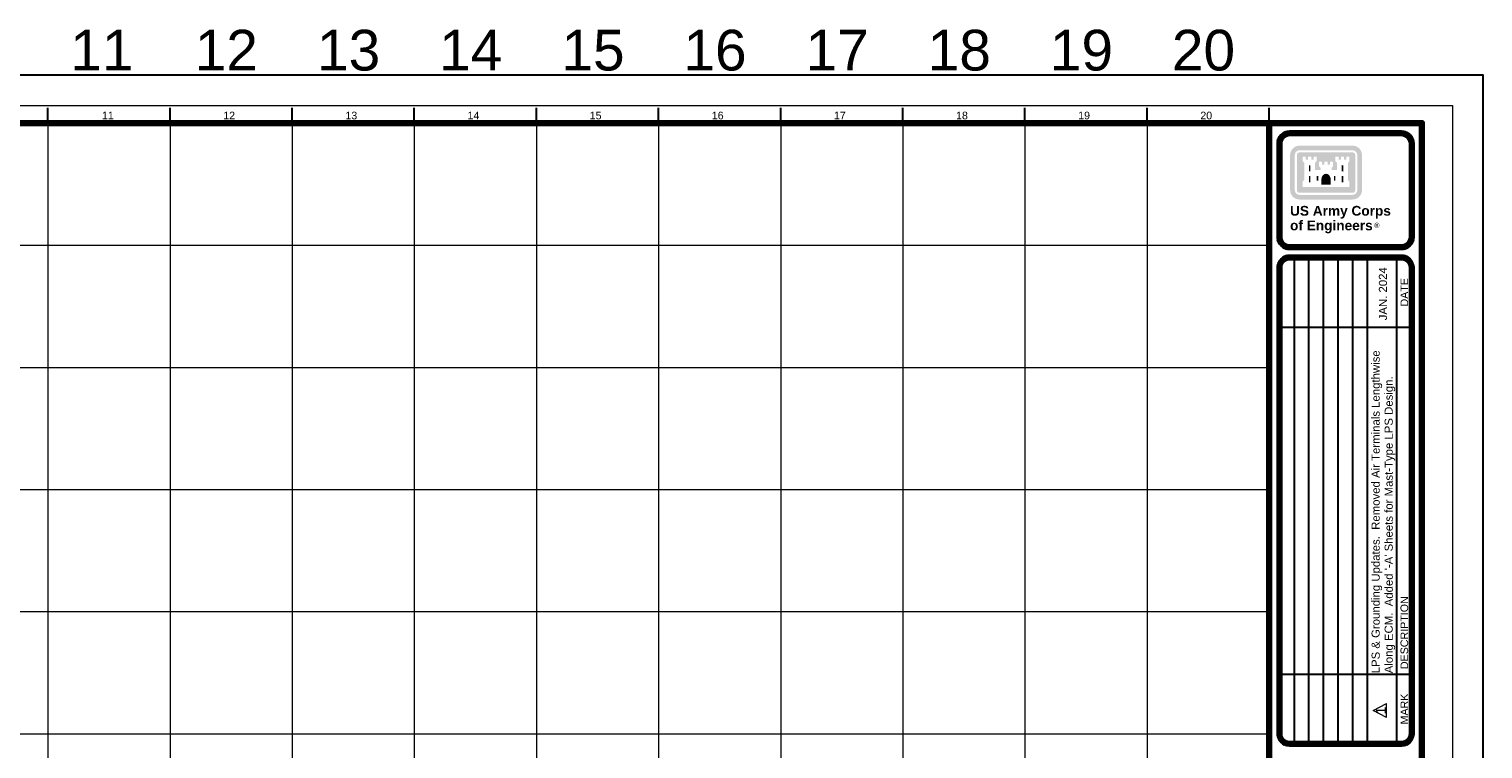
# Paper-space layout 'Layout1' of a CAD drawing. Header units: inches. Extents: x -1.8 to 34, y 0 to 22.6.
# Tile 3 of 3: x 16.1 to 34, y 13.7 to 22.6. Entities that reach past the tile are written whole.
import ezdxf
from ezdxf.enums import TextEntityAlignment as Align

# ---------------------------------------------------------------- set-up
doc = ezdxf.new("R2010")
doc.units = ezdxf.units.IN
doc.header["$MEASUREMENT"] = 0
doc.layers.add('G-ANNO-NPLT', color=5, linetype='Continuous', lineweight=0, true_color=0x0000ff, plot=False)
doc.layers.add('G-ANNO-TTLB-GRID', color=5, linetype='Continuous', lineweight=0, true_color=0x0000ff, plot=False)
doc.layers.add('G-ANNO-TEXT', color=7, linetype='Continuous', lineweight=30)
doc.layers.add('G-ANNO-TTLB', color=7, linetype='Continuous', lineweight=30)
doc.styles.add('AEC_COMN_Text', font='arial.ttf', dxfattribs={"height": 1.2})
doc.styles.add('Style-Arial', font='arial.ttf')
doc.styles.add('Title Block - General', font='arial.ttf', dxfattribs={"height": 0.12})
doc.styles.add('Title Block - Small', font='arial.ttf', dxfattribs={"height": 0.09999999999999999})

psp = doc.layouts.get("Layout1")

# ---------------------------------------------------------------- hatches: boundary and pattern name
at = {"layer": 'G-ANNO-TEXT'}
h = psp.add_hatch(color=256, dxfattribs=at)
h.paths.add_polyline_path([(31.74738842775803, 21.12967700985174, 0.414213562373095), (31.63232374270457, 21.01461232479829), (31.63240917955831, 21.0144643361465), (31.63240917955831, 20.58328651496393), (31.63232374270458, 20.58311976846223, 0.414213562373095), (31.74738842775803, 20.46805508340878), (31.74753810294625, 20.46815759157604), (32.39963899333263, 20.46815759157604), (32.39942162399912, 20.46805508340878, 0.414213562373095), (32.51448630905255, 20.58311976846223), (32.51432340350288, 20.58328651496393), (32.51432340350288, 21.0144643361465), (32.51448630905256, 21.01461232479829, 0.414213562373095), (32.39942162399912, 21.12967700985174), (32.39963899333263, 21.12959325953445)])
h.paths.add_polyline_path([(31.6898560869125, 21.0146123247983, -0.414213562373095), (31.74738842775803, 21.07214466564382), (31.74753810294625, 21.07225105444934), (32.39963899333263, 21.07225105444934), (32.39942162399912, 21.07214466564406, -0.414213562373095), (32.45695396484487, 21.01461232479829), (32.45698119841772, 21.0144643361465), (32.45698119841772, 20.58328651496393), (32.45695396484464, 20.58311976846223, -0.414213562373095), (32.39942162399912, 20.5255874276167), (32.39963899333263, 20.52549979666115), (31.74753810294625, 20.52549979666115), (31.74738842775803, 20.5255874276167, -0.414213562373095), (31.6898560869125, 20.58311976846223), (31.68975138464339, 20.58328651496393)], flags=16)
h.paths.add_polyline_path([(32.39963899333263, 21.04691380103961), (31.74753810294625, 21.04691380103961), (31.74738842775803, 21.04691721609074, 0.414213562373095), (31.71508353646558, 21.01461232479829), (31.71508863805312, 21.0144643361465), (31.71508863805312, 20.58328651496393), (31.71508353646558, 20.58311976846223, 0.414213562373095), (31.74738842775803, 20.55081487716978), (31.74753810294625, 20.55083705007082), (32.39963899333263, 20.55083705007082), (32.39942162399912, 20.55081487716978, 0.414213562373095), (32.43172651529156, 20.58311976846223), (32.43164394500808, 20.58328651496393), (32.43164394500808, 21.0144643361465), (32.43172651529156, 21.0146123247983, 0.414213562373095), (32.39942162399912, 21.04691721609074)], flags=16)
h.paths.add_polyline_path([(31.78576623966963, 20.62151465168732), (31.78576623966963, 20.68863614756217), (31.80488030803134, 20.70775021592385), (31.80488030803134, 20.91889399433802), (31.78576623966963, 20.93800806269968), (31.78576623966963, 20.99535026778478), (31.82399437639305, 20.99535026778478), (31.82399437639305, 20.95712213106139), (31.85288773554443, 20.95712213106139), (31.85288773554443, 20.99535026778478), (31.89111587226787, 20.99535026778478), (31.89111587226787, 20.95712213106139), (31.92000923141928, 20.95712213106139), (31.92000923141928, 20.99535026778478), (31.95823736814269, 20.99535026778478), (31.95823736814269, 20.93800806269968), (31.93912329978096, 20.91889399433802), (31.93912329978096, 20.83265843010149), (32.00624479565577, 20.83265843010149), (32.00624479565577, 20.85621763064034), (31.9871307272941, 20.875331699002), (31.9871307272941, 20.93311841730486), (32.02535886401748, 20.93311841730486), (32.02535886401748, 20.89444576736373), (32.0542522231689, 20.89444576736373), (32.0542522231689, 20.93311841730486), (32.09248035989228, 20.93311841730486), (32.09248035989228, 20.89444576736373), (32.1213737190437, 20.89444576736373), (32.1213737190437, 20.93311841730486), (32.15960185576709, 20.93311841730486), (32.15960185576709, 20.875331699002), (32.14048778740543, 20.85621763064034), (32.14048778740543, 20.83265843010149), (32.20760928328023, 20.83265843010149), (32.20760928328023, 20.91889399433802), (32.1884952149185, 20.93800806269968), (32.1884952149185, 20.99535026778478), (32.22672335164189, 20.99535026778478), (32.22672335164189, 20.95712213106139), (32.25561671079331, 20.95712213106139), (32.25561671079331, 20.99535026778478), (32.2938448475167, 20.99535026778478), (32.2938448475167, 20.95712213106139), (32.32273820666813, 20.95712213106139), (32.32273820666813, 20.99535026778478), (32.36096634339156, 20.99535026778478), (32.36096634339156, 20.93800806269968), (32.34185227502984, 20.91889399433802), (32.34185227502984, 20.70775021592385), (32.36096634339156, 20.68863614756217), (32.36096634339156, 20.62151465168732)], flags=16)
h = psp.add_hatch(color=256, dxfattribs=at)
edge = h.paths.add_edge_path()
edge.add_line((32.01602408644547, 20.65040801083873), (32.01602408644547, 20.71486242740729))
edge.add_line((32.01602408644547, 20.71486242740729), (32.01587268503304, 20.71498389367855))
edge.add_ellipse((32.07340502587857, 20.71498389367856), major_axis=(-1.117630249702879e-17, 0.0694990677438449), ratio=0.8278145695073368, start_angle=-90, end_angle=90, ccw=False)
edge.add_line((32.1309373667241, 20.71498389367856), (32.13070849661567, 20.7148624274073))
edge.add_line((32.13070849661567, 20.71486242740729), (32.13070849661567, 20.65040801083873))
edge.add_line((32.13070849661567, 20.65040801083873), (32.01602408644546, 20.65040801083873))

# ---------------------------------------------------------------- linework, layer by layer
at = {"layer": 'G-ANNO-NPLT', "linetype": 'Continuous', "ltscale": 0.999998, "flags": 128}
psp.add_lwpolyline([(0.3749999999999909, 21.625), (33.625, 21.625), (33.625, 0.3749999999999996), (0.3749999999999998, 0.3749999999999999), (0.3749999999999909, 21.625)], close=True, dxfattribs=at)
at = {"layer": 'G-ANNO-TEXT', "lineweight": 30}
for p, q in [((16.375, 21.40625), (16.375, 21.59375)), ((17.87500000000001, 21.40625), (17.87500000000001, 21.59375)), ((19.37500000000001, 21.40625), (19.37500000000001, 21.59375)), ((20.875, 21.40625), (20.875, 21.59375)), ((22.37500000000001, 21.40625), (22.37500000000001, 21.59375)), ((23.87500000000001, 21.40625), (23.87500000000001, 21.59375)), ((25.37500000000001, 21.40625), (25.37500000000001, 21.59375)), ((26.875, 21.40625), (26.875, 21.59375)), ((28.375, 21.40625), (28.375, 21.59375)), ((29.875, 21.40625), (29.875, 21.59375)), ((31.375, 21.40625), (31.375, 21.59375))]:
    psp.add_line(p, q, dxfattribs=at)
at = {"layer": 'G-ANNO-TEXT', "color": 7, "linetype": 'Continuous', "lineweight": 13}
psp.add_line((32.81702747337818, 14.10324847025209), (32.81702747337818, 14.2780837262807), dxfattribs=at)
at = {"layer": 'G-ANNO-TEXT', "flags": 128}
for points in [[(32.26539600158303, 20.88911160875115), (32.26628502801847, 20.89000063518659)], [(32.2836210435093, 20.81309984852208), (32.28451006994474, 20.81398887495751)]]:
    psp.add_lwpolyline(points, dxfattribs=at)
at = {"layer": 'G-ANNO-TEXT', "color": 7, "linetype": 'Continuous', "lineweight": 13, "flags": 128}
psp.add_lwpolyline([(32.81702747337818, 14.10324847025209), (32.65026573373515, 14.19066609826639), (32.65026573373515, 14.19066609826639), (32.81702747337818, 14.2780837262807)], dxfattribs=at)
at = {"layer": 'G-ANNO-TEXT', "extrusion": (0, 0, -1)}
for points in [[(-31.86222251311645, 20.81309984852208), (-31.88178109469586, 20.81309984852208), (-31.86222251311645, 20.89000063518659), (-31.88178109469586, 20.89000063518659)], [(-31.86222251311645, 20.67885685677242), (-31.88178109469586, 20.67885685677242), (-31.86222251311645, 20.75575764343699), (-31.88178109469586, 20.75575764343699)], [(-32.26539600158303, 20.81309984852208), (-32.28451006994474, 20.81309984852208), (-32.26539600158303, 20.89000063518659), (-32.28451006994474, 20.89000063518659)], [(-32.26539600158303, 20.67885685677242), (-32.28451006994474, 20.67885685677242), (-32.26539600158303, 20.75575764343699), (-32.28451006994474, 20.75575764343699)]]:
    psp.add_solid(points, dxfattribs=at)
at = {"layer": 'G-ANNO-TEXT'}
for points in [[(31.95823736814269, 20.75575764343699), (31.9773514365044, 20.75575764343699), (31.95823736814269, 20.69841543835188), (31.9773514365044, 20.69841543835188)], [(32.16938114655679, 20.75575764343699), (32.1884952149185, 20.75575764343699), (32.16938114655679, 20.69841543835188), (32.1884952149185, 20.69841543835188)]]:
    psp.add_solid(points, dxfattribs=at)
at = {"layer": 'G-ANNO-TTLB', "lineweight": 30}
for p, q in [((31.68045237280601, 19.75629404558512), (31.68045233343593, 13.7812940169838)), ((31.86100790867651, 13.7812940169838), (31.86100790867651, 19.75629404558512)), ((32.04156346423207, 13.7812940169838), (32.04156346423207, 19.75629404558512)), ((32.22211901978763, 13.7812940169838), (32.22211901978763, 19.75629404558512)), ((32.40267457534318, 13.7812940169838), (32.40267457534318, 19.75629404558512)), ((32.58323013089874, 13.7812940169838), (32.58323013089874, 19.75629404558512)), ((32.94434124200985, 13.7812940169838), (32.94434124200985, 19.75629404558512)), ((31.50000000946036, 18.90077688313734), (33.125, 18.90077688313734)), ((31.50000000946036, 14.63681117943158), (33.125, 14.63681117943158))]:
    psp.add_line(p, q, dxfattribs=at)
at = {"layer": 'G-ANNO-TTLB', "flags": 128}
psp.add_lwpolyline([(-9.166560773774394e-15, 22), (34, 22), (34, 0), (0, 0), (-9.166560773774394e-15, 22)], close=True, dxfattribs=at)
at = {"layer": 'G-ANNO-TTLB', "lineweight": 100, "flags": 128}
for points in [[(1.375000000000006, 21.40625), (33.25, 21.40625), (33.25, 0.4062499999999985), (1.375000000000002, 0.4062499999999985), (1.375000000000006, 21.40625)], [(31.375, 21.40625), (33.25, 21.40625), (33.25, 0.4062499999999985), (31.375, 0.4062499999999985), (31.375, 21.40625)]]:
    psp.add_lwpolyline(points, close=True, dxfattribs=at)
for points in [[(33.00000000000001, 21.28124999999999), (31.62500000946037, 21.28124999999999)], [(31.50000000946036, 21.15625), (31.50000000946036, 20.006294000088)], [(33.125, 20.006294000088), (33.125, 21.15625)], [(31.62500000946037, 19.88129400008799), (33.00000000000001, 19.88129400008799)], [(33.00000000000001, 19.75629404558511), (31.62500000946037, 19.75629404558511)], [(31.50000000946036, 19.63129404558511), (31.50000000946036, 13.9062940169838)], [(33.125, 13.9062940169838), (33.125, 19.63129404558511)], [(31.62500000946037, 13.7812940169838), (33.00000000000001, 13.7812940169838)]]:
    psp.add_lwpolyline(points, dxfattribs=at)
at = {"layer": 'G-ANNO-TTLB', "lineweight": 100, "extrusion": (0, 0, -1)}
for centre, start, end in [((-31.62500000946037, 21.15625), 0, 90), ((-31.62500000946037, 13.9062940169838), 270, 0)]:
    psp.add_arc(centre, 0.125, start, end, dxfattribs=at)
at = {"layer": 'G-ANNO-TTLB', "lineweight": 100}
for centre, start, end in [((33.00000000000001, 21.15625), 0, 90), ((31.62500000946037, 20.006294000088), 180, 270), ((33.00000000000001, 20.006294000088), 270, 0), ((31.62500000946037, 19.63129404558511), 89.99999999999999, 180), ((33.00000000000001, 19.63129404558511), 0, 90), ((33.00000000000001, 13.9062940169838), 270, 0)]:
    psp.add_arc(centre, 0.125, start, end, dxfattribs=at)
at = {"layer": 'G-ANNO-TTLB-GRID', "ltscale": 0.9999960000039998, "transparency": 33554508}
for p, q in [((16.375, 21.40625), (16.375, 0.4062500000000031)), ((19.37500000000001, 21.40625), (19.37500000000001, 0.4062500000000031)), ((22.37500000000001, 21.40625), (22.37500000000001, 0.4062500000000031)), ((25.37500000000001, 21.40625), (25.37500000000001, 0.4062500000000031)), ((28.375, 21.40625), (28.375, 0.4062500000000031)), ((1.375000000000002, 18.40625), (31.375, 18.40625)), ((1.375000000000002, 15.40625), (31.375, 15.40625))]:
    psp.add_line(p, q, dxfattribs=at)
at = {"layer": 'G-ANNO-TTLB-GRID', "ltscale": 0.9999960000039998, "transparency": 33554457}
for p, q in [((17.87500000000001, 21.40625), (17.87500000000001, 0.4062500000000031)), ((20.875, 21.40625), (20.875, 0.4062500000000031)), ((23.87500000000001, 21.40625), (23.87500000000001, 0.4062500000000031)), ((26.875, 21.40625), (26.875, 0.4062500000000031)), ((29.875, 21.40625), (29.875, 0.4062500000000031)), ((1.375000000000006, 19.90625), (31.375, 19.90625)), ((1.375000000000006, 16.90625), (31.375, 16.90624999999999)), ((1.375000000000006, 13.90625), (31.375, 13.90624999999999))]:
    psp.add_line(p, q, dxfattribs=at)

# ---------------------------------------------------------------- texts
at = {"layer": 'G-ANNO-NPLT', "linetype": 'Continuous', "style": 'Style-Arial'}
for s, p in [('11', (17.03886009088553, 22.30303015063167)), ('12', (18.56668021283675, 22.30303015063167)), ('13', (20.06868097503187, 22.30303015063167)), ('14', (21.56782350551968, 22.30303015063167)), ('15', (23.07011009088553, 22.30303015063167)), ('16', (24.56868097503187, 22.30303015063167)), ('17', (26.06868097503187, 22.30303015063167)), ('18', (27.5689667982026, 22.30303015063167)), ('19', (29.0689667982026, 22.30303015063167)), ('20', (30.56796641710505, 22.30303015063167))]:
    psp.add_text(s, height=0.5, dxfattribs=at).set_placement(p, align=Align.MIDDLE_CENTER)
at = {"layer": 'G-ANNO-TEXT', "linetype": 'Continuous', "style": 'Style-Arial'}
for s, p in [('11', (17.11122094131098, 21.49999999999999)), ('12', (18.60188405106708, 21.49999999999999)), ('13', (20.10171732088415, 21.49999999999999)), ('14', (21.60178877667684, 21.49999999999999)), ('15', (23.10159822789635, 21.49999999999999)), ('16', (24.60171732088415, 21.49999999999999)), ('17', (26.10171732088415, 21.49999999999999)), ('18', (27.60169350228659, 21.49999999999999)), ('19', (29.10169350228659, 21.49999999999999)), ('20', (30.60177686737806, 21.49999999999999))]:
    psp.add_text(s, height=0.09374999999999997, dxfattribs=at).set_placement(p, align=Align.MIDDLE_CENTER)
for s, p in [('DATE', (33.03461901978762, 19.32853546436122)), ('MARK', (33.03461901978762, 14.20905259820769))]:
    psp.add_text(s, height=0.09375000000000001, rotation=89.99999999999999, dxfattribs=at).set_placement(p, align=Align.MIDDLE_CENTER)
psp.add_text('DESCRIPTION', height=0.09375000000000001, rotation=89.99999999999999, dxfattribs=at).set_placement((33.03461901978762, 14.69931117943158), align=Align.MIDDLE_LEFT)
at = {"layer": 'G-ANNO-TEXT', "style": 'AEC_COMN_Text'}
for s, insert, char_height, attachment_point, line_spacing_factor in [('\\fArial|b1|i0|c00|p39;\\T1.000;US Army Corps\\Pof Engineers', (31.63100912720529, 20.38966527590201), 0.11999999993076, 1, 0.9), ('®', (32.66422204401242, 20.11749007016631), 0.06400019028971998, 7, 0.6)]:
    psp.add_mtext(s, dxfattribs=dict(at, insert=insert, char_height=char_height, attachment_point=attachment_point, line_spacing_factor=line_spacing_factor))
at = {"layer": 'G-ANNO-TTLB', "linetype": 'Continuous', "lineweight": 13, "style": 'Title Block - Small'}
psp.add_text('JAN. 2024', height=0.1000000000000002, rotation=90, dxfattribs=at).set_placement((32.72196438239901, 18.98391296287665), align=Align.TOP_LEFT)
at = {"layer": 'G-ANNO-TTLB', "color": 3, "linetype": 'Continuous', "lineweight": 30, "style": 'Title Block - General'}
psp.add_text('1', height=0.12, rotation=89.99999999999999, dxfattribs=at).set_placement((32.68726493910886, 14.14386188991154), align=Align.TOP_LEFT)
at = {"layer": 'G-ANNO-TTLB', "linetype": 'Continuous', "lineweight": 13, "insert": (32.63241737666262, 14.64797844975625), "char_height": 0.1000000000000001, "width": 4.252798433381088, "attachment_point": 1, "rotation": 90, "line_spacing_factor": 0.9599999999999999, "style": 'Title Block - Small'}
psp.add_mtext("LPS & Grounding Updates.  Removed Air Terminals Lengthwise Along ECM.  Added '-A' Sheets for Mast-Type LPS Design.", dxfattribs=at)

doc.saveas('drawing.dxf')
